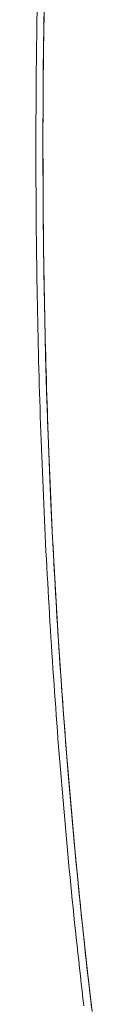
# Model space of a CAD drawing. Header units: inches. Extents: x 0 to 841, y 0 to 594.
# Tile 107 of 129: x 577.27 to 578.79, y 404.94 to 431.57. Entities that reach past the tile are written whole.
import ezdxf

# ---------------------------------------------------------------- set-up
doc = ezdxf.new("R2010")
doc.units = ezdxf.units.IN
doc.header["$LTSCALE"] = 46.255
doc.header["$MEASUREMENT"] = 0
doc.layers.get('0').update_dxf_attribs({"lineweight": 0})

msp = doc.modelspace()

# ---------------------------------------------------------------- linework, layer by layer
at = {"color": 7, "linetype": 'Continuous'}
for points in [[(578.7873, 404.7428), (578.6818, 405.6533), (578.5808, 406.566), (578.4842, 407.4811), (578.392, 408.3987), (578.3043, 409.3187), (578.2209, 410.2412), (578.1419, 411.1664), (578.0672, 412.0943), (577.9969, 413.0249), (577.9309, 413.9583), (577.8693, 414.8946), (577.8119, 415.8339), (577.7589, 416.7762), (577.7101, 417.7215), (577.6657, 418.6697), (577.6255, 419.6208), (577.5897, 420.5748), (577.5581, 421.5315), (577.5309, 422.4911), (577.5079, 423.4534), (577.4893, 424.4184), (577.475, 425.386), (577.465, 426.3563), (577.4592, 427.3291), (577.4578, 428.3044), (577.4607, 429.2823), (577.468, 430.2625), (577.4795, 431.2452), (577.4953, 432.2303)], [(578.5624, 404.8906), (578.5388, 405.0944), (578.5154, 405.2984), (578.4922, 405.5025), (578.4693, 405.7068), (578.4465, 405.9113), (578.424, 406.116), (578.4017, 406.3208), (578.3796, 406.5258), (578.3577, 406.7309), (578.336, 406.9362), (578.3146, 407.1417), (578.2934, 407.3473), (578.2723, 407.5532), (578.2515, 407.7591), (578.231, 407.9653), (578.2106, 408.1716), (578.1904, 408.378), (578.1705, 408.5847), (578.1508, 408.7914), (578.1313, 408.9984), (578.112, 409.2055), (578.0929, 409.4128), (578.0741, 409.6202), (578.0554, 409.8278), (578.037, 410.0356), (578.0188, 410.2435), (578.0008, 410.4516), (577.9831, 410.6598), (577.9655, 410.8682), (577.9482, 411.0768), (577.9311, 411.2855), (577.9142, 411.4944), (577.8975, 411.7034), (577.881, 411.9126), (577.8648, 412.1219), (577.8488, 412.3314), (577.833, 412.5411), (577.8174, 412.7509), (577.802, 412.9608), (577.7868, 413.1709), (577.7719, 413.3812), (577.7572, 413.5916), (577.7427, 413.8022), (577.7284, 414.0129), (577.7143, 414.2238), (577.7004, 414.4349), (577.6868, 414.646), (577.6734, 414.8574), (577.6602, 415.0689), (577.6472, 415.2805), (577.6344, 415.4923), (577.6219, 415.7042), (577.6096, 415.9163), (577.5974, 416.1286), (577.5856, 416.3409), (577.5739, 416.5535), (577.5624, 416.7662), (577.5512, 416.979), (577.5402, 417.192), (577.5293, 417.4051), (577.5188, 417.6184), (577.5084, 417.8318), (577.4982, 418.0453), (577.4883, 418.259), (577.4786, 418.4729), (577.4691, 418.6869), (577.4598, 418.901), (577.4507, 419.1153), (577.4419, 419.3297), (577.4333, 419.5443), (577.4249, 419.759), (577.4167, 419.9738), (577.4087, 420.1888), (577.401, 420.4039), (577.3934, 420.6192), (577.3861, 420.8346), (577.379, 421.0502), (577.3721, 421.2659), (577.3655, 421.4817), (577.359, 421.6977), (577.3528, 421.9138), (577.3468, 422.13), (577.341, 422.3464), (577.3354, 422.5629), (577.3301, 422.7795), (577.3249, 422.9963), (577.32, 423.2133), (577.3153, 423.4303), (577.3108, 423.6475), (577.3066, 423.8648), (577.3025, 424.0823), (577.2987, 424.2999), (577.2951, 424.5176), (577.2917, 424.7355), (577.2885, 424.9535), (577.2856, 425.1716), (577.2828, 425.3899), (577.2803, 425.6082), (577.278, 425.8268), (577.276, 426.0454), (577.2741, 426.2642), (577.2725, 426.4831), (577.271, 426.7021), (577.2698, 426.9213), (577.2688, 427.1406), (577.2681, 427.36), (577.2675, 427.5796), (577.2672, 427.7992), (577.2671, 428.019), (577.2672, 428.239), (577.2675, 428.459), (577.268, 428.6792), (577.2688, 428.8995), (577.2698, 429.1199), (577.271, 429.3405), (577.2724, 429.5612), (577.274, 429.782), (577.2759, 430.0029), (577.278, 430.2239), (577.2802, 430.4451), (577.2828, 430.6664), (577.2855, 430.8878), (577.2884, 431.1093), (577.2916, 431.331), (577.295, 431.5527), (577.2986, 431.7746)]]:
    msp.add_lwpolyline(points, dxfattribs=at)
at = {"color": 3, "linetype": 'Continuous'}
msp.add_lwpolyline([(578.775, 404.8356), (578.7513, 405.0389), (578.7277, 405.2424), (578.7043, 405.446), (578.6812, 405.6499), (578.6583, 405.8538), (578.6355, 406.058), (578.6131, 406.2623), (578.5908, 406.4668), (578.5687, 406.6714), (578.5469, 406.8762), (578.5252, 407.0812), (578.5038, 407.2863), (578.4826, 407.4916), (578.4616, 407.6971), (578.4409, 407.9027), (578.4203, 408.1085), (578.4, 408.3145), (578.3799, 408.5206), (578.36, 408.7269), (578.3403, 408.9334), (578.3208, 409.14), (578.3016, 409.3468), (578.2825, 409.5537), (578.2637, 409.7608), (578.2451, 409.968), (578.2267, 410.1755), (578.2085, 410.383), (578.1906, 410.5908), (578.1729, 410.7987), (578.1553, 411.0067), (578.138, 411.2149), (578.121, 411.4233), (578.1041, 411.6318), (578.0874, 411.8405), (578.071, 412.0493), (578.0548, 412.2583), (578.0388, 412.4675), (578.023, 412.6768), (578.0074, 412.8863), (577.9921, 413.0959), (577.9769, 413.3057), (577.962, 413.5156), (577.9473, 413.7257), (577.9328, 413.9359), (577.9186, 414.1463), (577.9045, 414.3568), (577.8907, 414.5675), (577.8771, 414.7783), (577.8637, 414.9893), (577.8505, 415.2005), (577.8375, 415.4117), (577.8248, 415.6232), (577.8123, 415.8348), (577.8, 416.0465), (577.7879, 416.2584), (577.776, 416.4704), (577.7643, 416.6826), (577.7529, 416.895), (577.7417, 417.1074), (577.7307, 417.3201), (577.7199, 417.5328), (577.7093, 417.7457), (577.6989, 417.9588), (577.6888, 418.172), (577.6789, 418.3854), (577.6692, 418.5989), (577.6597, 418.8125), (577.6504, 419.0263), (577.6414, 419.2402), (577.6326, 419.4543), (577.624, 419.6685), (577.6156, 419.8828), (577.6074, 420.0973), (577.5994, 420.312), (577.5917, 420.5267), (577.5842, 420.7417), (577.5769, 420.9567), (577.5698, 421.1719), (577.5629, 421.3872), (577.5562, 421.6027), (577.5498, 421.8183), (577.5436, 422.0341), (577.5376, 422.25), (577.5318, 422.466), (577.5263, 422.6821), (577.5209, 422.8984), (577.5158, 423.1149), (577.5109, 423.3314), (577.5062, 423.5481), (577.5017, 423.765), (577.4975, 423.9819), (577.4934, 424.1991), (577.4896, 424.4163), (577.486, 424.6337), (577.4826, 424.8512), (577.4795, 425.0688), (577.4765, 425.2866), (577.4738, 425.5045), (577.4713, 425.7225), (577.469, 425.9406), (577.4669, 426.1589), (577.465, 426.3774), (577.4634, 426.5959), (577.462, 426.8146), (577.4608, 427.0334), (577.4598, 427.2523), (577.459, 427.4714), (577.4585, 427.6906), (577.4581, 427.9099), (577.458, 428.1293), (577.4581, 428.3489), (577.4585, 428.5686), (577.459, 428.7884), (577.4598, 429.0083), (577.4607, 429.2284), (577.4619, 429.4486), (577.4633, 429.6689), (577.465, 429.8893), (577.4668, 430.1099), (577.4689, 430.3306), (577.4712, 430.5514), (577.4737, 430.7723), (577.4764, 430.9933), (577.4793, 431.2145), (577.4825, 431.4358), (577.4859, 431.6572)], dxfattribs=at)

doc.saveas('drawing.dxf')
